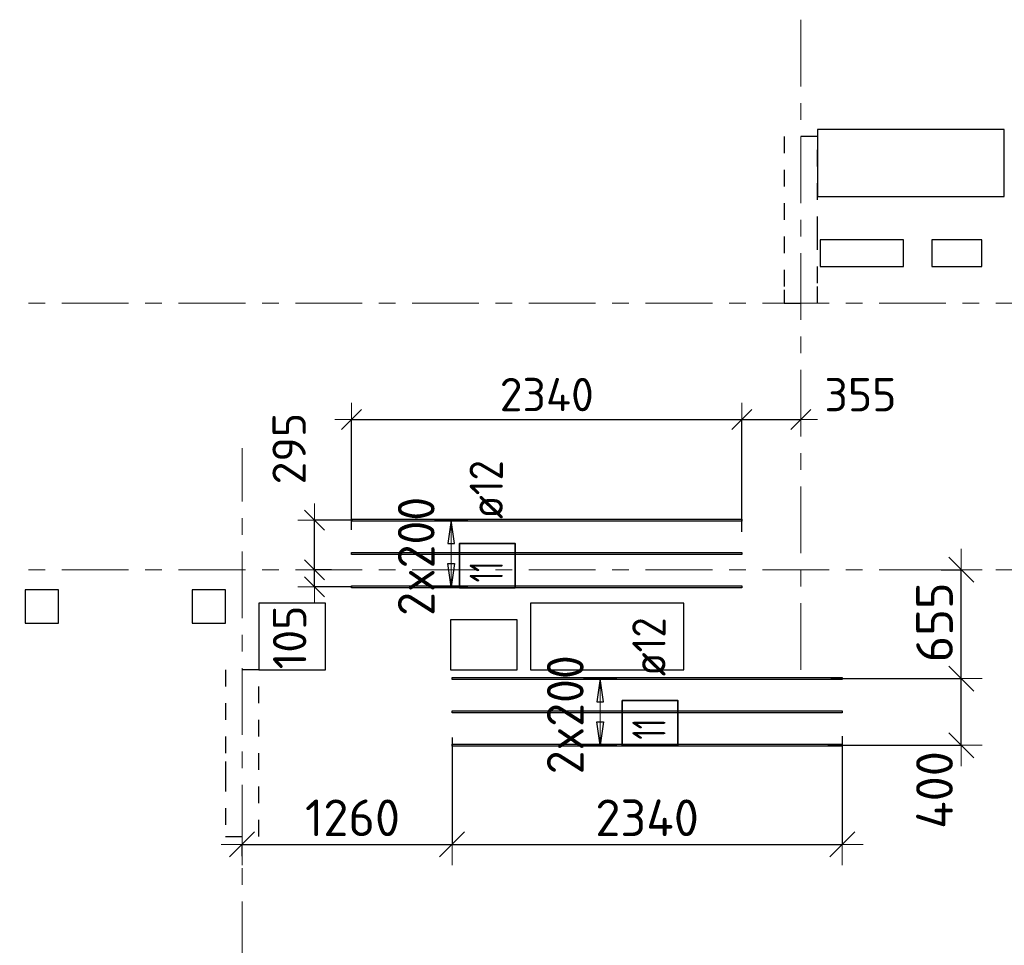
# Model space of a CAD drawing. Header units: metres. Extents: x -38 to 97, y -15 to 21.
# Tile 14 of 229: x 46.82 to 52.72, y 5.15 to 10.7. Entities that reach past the tile are written whole.
import ezdxf

# ---------------------------------------------------------------- set-up
doc = ezdxf.new("R2010")
doc.units = ezdxf.units.M
doc.header["$PDMODE"] = 65
for name, pattern in [('______11', [0.5, 0.4, -0.05, 0, -0.05]), ('______2', [0.0405, 0.03, -0.0105]), ('______5', [1.1, 0.8, -0.1, 0.1, -0.1])]:
    doc.linetypes.add(name, pattern=pattern)
for name, color, linetype, lineweight in [('XR$2$Осевая линия (1)', 7, '______5', 13), ('XR$5$Перекрытие (1)', 7, 'Continuous', 35), ('XR$5$Размерная линия (1)', 7, 'Continuous', 13), ('XR$5$Размерная линия_ общее', 7, 'Continuous', 13)]:
    doc.layers.add(name, color=color, linetype=linetype, lineweight=lineweight)
doc.layers.add('XR$5$Арм.стержн.Доп. Арм верхн.зоны Х', color=7, linetype='Continuous', lineweight=35, true_color=0x8c8cff)
doc.layers.add('XR$7$Стена_ бетон несущ.', color=7, linetype='Continuous', lineweight=70, true_color=0xb4b496)
doc.styles.add('ISOCPEUR', font='txt')
doc.dimstyles.new('DIMSTYLE_3', dxfattribs={"dimtxt": 0.2, "dimasz": 0.2, "dimexe": 0, "dimexo": 0, "dimgap": 0.1, "dimtad": 2, "dimdec": 0, "dimlfac": 1000, "dimrnd": 5, "dimzin": 12, "dimdsep": 46, "dimtxsty": 'ISOCPEUR', "dimblk1": 'ALL_ML_STRICH', "dimblk2": 'ALL_ML_STRICH', "dimsah": 1, "dimcen": 0, "dimclrd": 7, "dimclre": 256, "dimclrt": 7, "dimadec": 0, "dimazin": 0, "dimtfac": 1, "dimtdec": 0, "dimtix": 1, "dimtmove": 2, "dimatfit": 3, "dimfxl": 0, "dimtzin": 0, "dimlwd": 0, "dimlwe": -3, "dimarcsym": 0})
doc.dimstyles.new('DIMSTYLE_36', dxfattribs={"dimtxt": 0.2, "dimasz": 0.2, "dimexe": 0, "dimexo": 0, "dimgap": 0.1, "dimtad": 2, "dimdec": 0, "dimlfac": 1000, "dimrnd": 5, "dimzin": 12, "dimdsep": 46, "dimtxsty": 'ISOCPEUR', "dimblk1": 'ALL_ML_STRICH', "dimblk2": 'ALL_ML_STRICH', "dimsah": 1, "dimcen": 0, "dimclrd": 7, "dimclre": 256, "dimclrt": 7, "dimadec": 0, "dimazin": 0, "dimtfac": 1, "dimtdec": 0, "dimtix": 1, "dimtmove": 2, "dimatfit": 3, "dimfxl": 0, "dimtvp": 1.2, "dimtzin": 0, "dimlwd": 0, "dimlwe": -3, "dimarcsym": 0})
doc.dimstyles.new('DIMSTYLE_39', dxfattribs={"dimtxt": 0.22, "dimasz": 0.25, "dimexe": 0, "dimexo": 0, "dimgap": 0.11, "dimtad": 2, "dimdec": 0, "dimlfac": 1000, "dimrnd": 5, "dimzin": 12, "dimdsep": 46, "dimtxsty": 'ISOCPEUR', "dimblk1": 'ALL_ML_STRICH', "dimblk2": 'ALL_ML_STRICH', "dimsah": 1, "dimcen": 0, "dimclrd": 7, "dimclre": 256, "dimclrt": 7, "dimadec": 0, "dimazin": 0, "dimtfac": 1, "dimtdec": 0, "dimtix": 1, "dimtmove": 2, "dimatfit": 3, "dimfxl": 0, "dimtvp": 1.2, "dimtzin": 0, "dimlwd": 0, "dimlwe": -3, "dimarcsym": 0})
doc.dimstyles.new('DIMSTYLE_40', dxfattribs={"dimtxt": 0.22, "dimasz": 0.25, "dimexe": 0, "dimexo": 0, "dimgap": 0.11, "dimtad": 2, "dimdec": 0, "dimlfac": 1000, "dimrnd": 5, "dimzin": 12, "dimdsep": 46, "dimtxsty": 'ISOCPEUR', "dimblk1": 'ALL_ML_STRICH', "dimblk2": 'ALL_ML_STRICH', "dimsah": 1, "dimcen": 0, "dimclrd": 7, "dimclre": 256, "dimclrt": 7, "dimadec": 0, "dimazin": 0, "dimtfac": 1, "dimtdec": 0, "dimtix": 1, "dimtmove": 2, "dimatfit": 3, "dimfxl": 0, "dimtzin": 0, "dimlwd": 0, "dimlwe": -3, "dimarcsym": 0})
doc.dimstyles.new('DIMSTYLE_41', dxfattribs={"dimtxt": 0.22, "dimasz": 0.25, "dimexe": 0, "dimexo": 0, "dimgap": 0.11, "dimtad": 2, "dimdec": 0, "dimlfac": 1000, "dimrnd": 5, "dimzin": 12, "dimdsep": 46, "dimtxsty": 'ISOCPEUR', "dimblk1": 'ALL_ML_STRICH', "dimblk2": 'ALL_ML_STRICH', "dimsah": 1, "dimcen": 0, "dimclrd": 7, "dimclre": 256, "dimclrt": 7, "dimadec": 0, "dimazin": 0, "dimtfac": 1, "dimtdec": 0, "dimtix": 1, "dimtmove": 2, "dimatfit": 3, "dimfxl": 0, "dimtzin": 0, "dimlwd": 0, "dimlwe": -3, "dimarcsym": 0})

# ---------------------------------------------------------------- blocks, each defined once
blk = doc.blocks.new('ALL_ML_STRICH')
at = {"color": 0, "linetype": 'ByBlock', "lineweight": -2}
for p, q in [((0, -0.5), (0, 0.5)), ((-0.3, -0.3), (0.3, 0.3)), ((-1, 0), (0.5, 0))]:
    blk.add_line(p, q, dxfattribs=at)
blk = doc.blocks.new('*D589')
at = {"layer": 'DEFPOINTS', "color": 7, "linetype": 'Continuous', "lineweight": 13, "transparency": 33554687}
for p in [(48.7063, 7.4), (48.5852, 7.2974), (48.8312, 7.2974)]:
    blk.add_point(p, dxfattribs=at)
at = {"layer": 'XR$5$Размерная линия (1)', "color": 9, "linetype": 'Continuous', "lineweight": -2, "true_color": 0xc7c7c7, "transparency": 33554687}
for p, q in [((48.6863, 7.4), (48.5852, 7.4)), ((48.8112, 7.2974), (48.5852, 7.2974))]:
    blk.add_line(p, q, dxfattribs=at)
at = {"layer": 'XR$5$Размерная линия (1)', "color": 7, "linetype": 'Continuous', "lineweight": -2, "transparency": 33554687}
blk.add_line((48.5852, 7.2974), (48.5852, 7.4), dxfattribs=at)
at = {"layer": 'XR$5$Размерная линия (1)', "color": 7, "linetype": 'Continuous', "lineweight": 13, "transparency": 33554687, "xscale": 0.2, "yscale": 0.2, "zscale": 0.2}
for p, rotation in [((48.5852, 7.4), 90), ((48.5852, 7.2974), 270)]:
    blk.add_blockref('ALL_ML_STRICH', p, dxfattribs=dict(at, rotation=rotation))
at = {"layer": 'XR$5$Размерная линия (1)', "color": 7, "linetype": 'Continuous', "lineweight": 13, "transparency": 33554687, "insert": (48.4354, 6.9937), "char_height": 0.2, "width": 0.6, "attachment_point": 5, "rotation": 90, "style": 'ISOCPEUR'}
blk.add_mtext('\\A1;{105}', dxfattribs=at)
blk = doc.blocks.new('*D590')
at = {"layer": 'DEFPOINTS', "color": 7, "linetype": 'Continuous', "lineweight": 13, "transparency": 33554687}
for p in [(48.8332, 7.6974), (48.5852, 7.4), (48.7063, 7.4)]:
    blk.add_point(p, dxfattribs=at)
at = {"layer": 'XR$5$Размерная линия (1)', "color": 9, "linetype": 'Continuous', "lineweight": -2, "true_color": 0xc7c7c7, "transparency": 33554687}
for p, q in [((48.8132, 7.6974), (48.5852, 7.6974)), ((48.6863, 7.4), (48.5852, 7.4))]:
    blk.add_line(p, q, dxfattribs=at)
at = {"layer": 'XR$5$Размерная линия (1)', "color": 7, "linetype": 'Continuous', "lineweight": -2, "transparency": 33554687}
blk.add_line((48.5852, 7.4), (48.5852, 7.6974), dxfattribs=at)
at = {"layer": 'XR$5$Размерная линия (1)', "color": 7, "linetype": 'Continuous', "lineweight": 13, "transparency": 33554687, "xscale": 0.2, "yscale": 0.2, "zscale": 0.2}
for p, rotation in [((48.5852, 7.6974), 90), ((48.5852, 7.4), 270)]:
    blk.add_blockref('ALL_ML_STRICH', p, dxfattribs=dict(at, rotation=rotation))
at = {"layer": 'XR$5$Размерная линия (1)', "color": 7, "linetype": 'Continuous', "lineweight": 13, "transparency": 33554687, "insert": (48.4323, 8.1266), "char_height": 0.2, "width": 0.6, "attachment_point": 5, "rotation": 90, "style": 'ISOCPEUR'}
blk.add_mtext('\\A1;{295}', dxfattribs=at)
blk = doc.blocks.new('*D591')
at = {"layer": 'DEFPOINTS', "color": 7, "linetype": 'Continuous', "lineweight": 13, "transparency": 33554687}
for p in [(48.8073, 8.3009), (48.8073, 7.6185), (51.1473, 7.6084)]:
    blk.add_point(p, dxfattribs=at)
at = {"layer": 'XR$5$Размерная линия (1)', "color": 9, "linetype": 'Continuous', "lineweight": -2, "true_color": 0xc7c7c7, "transparency": 33554687}
for p, q in [((48.8073, 7.6385), (48.8073, 8.3009)), ((51.1473, 7.6284), (51.1473, 8.3009))]:
    blk.add_line(p, q, dxfattribs=at)
at = {"layer": 'XR$5$Размерная линия (1)', "color": 7, "linetype": 'Continuous', "lineweight": -2, "transparency": 33554687}
blk.add_line((48.8073, 8.3009), (51.1473, 8.3009), dxfattribs=at)
at = {"layer": 'XR$5$Размерная линия (1)', "color": 7, "linetype": 'Continuous', "lineweight": 13, "transparency": 33554687, "xscale": 0.2, "yscale": 0.2, "zscale": 0.2, "rotation": 180}
blk.add_blockref('ALL_ML_STRICH', (48.8073, 8.3009), dxfattribs=at)
at = {"layer": 'XR$5$Размерная линия (1)', "color": 7, "linetype": 'Continuous', "lineweight": 13, "transparency": 33554687, "xscale": 0.2, "yscale": 0.2, "zscale": 0.2}
blk.add_blockref('ALL_ML_STRICH', (51.1473, 8.3009), dxfattribs=at)
at = {"layer": 'XR$5$Размерная линия (1)', "color": 7, "linetype": 'Continuous', "lineweight": 13, "transparency": 33554687, "insert": (49.9773, 8.4509), "char_height": 0.2, "width": 0.8, "attachment_point": 5, "style": 'ISOCPEUR'}
blk.add_mtext('\\A1;{2340}', dxfattribs=at)
blk = doc.blocks.new('*D592')
at = {"layer": 'DEFPOINTS', "color": 7, "linetype": 'Continuous', "lineweight": 13, "transparency": 33554687}
for p in [(51.1473, 8.3009), (51.5, 8.3207), (51.1473, 7.6084)]:
    blk.add_point(p, dxfattribs=at)
at = {"layer": 'XR$5$Размерная линия (1)', "color": 9, "linetype": 'Continuous', "lineweight": -2, "true_color": 0xc7c7c7, "transparency": 33554687}
for p, q in [((51.1473, 7.6284), (51.1473, 8.3009)), ((51.5, 8.3009), (51.5, 8.3009))]:
    blk.add_line(p, q, dxfattribs=at)
at = {"layer": 'XR$5$Размерная линия (1)', "color": 7, "linetype": 'Continuous', "lineweight": -2, "transparency": 33554687}
blk.add_line((51.1473, 8.3009), (51.5, 8.3009), dxfattribs=at)
at = {"layer": 'XR$5$Размерная линия (1)', "color": 7, "linetype": 'Continuous', "lineweight": 13, "transparency": 33554687, "xscale": 0.2, "yscale": 0.2, "zscale": 0.2, "rotation": 180}
blk.add_blockref('ALL_ML_STRICH', (51.1473, 8.3009), dxfattribs=at)
at = {"layer": 'XR$5$Размерная линия (1)', "color": 7, "linetype": 'Continuous', "lineweight": 13, "transparency": 33554687, "xscale": 0.2, "yscale": 0.2, "zscale": 0.2}
blk.add_blockref('ALL_ML_STRICH', (51.5, 8.3009), dxfattribs=at)
at = {"layer": 'XR$5$Размерная линия (1)', "color": 7, "linetype": 'Continuous', "lineweight": 13, "transparency": 33554687, "insert": (51.858, 8.4505), "char_height": 0.2, "width": 0.6, "attachment_point": 5, "style": 'ISOCPEUR'}
blk.add_mtext('\\A1;{355}', dxfattribs=at)
blk = doc.blocks.new('*D597')
at = {"layer": 'DEFPOINTS', "color": 7, "linetype": 'Continuous', "lineweight": 13, "transparency": 33554687}
for p in [(51.6612, 6.747), (51.6433, 6.347), (52.4621, 6.347)]:
    blk.add_point(p, dxfattribs=at)
at = {"layer": 'XR$5$Размерная линия_ общее', "color": 253, "linetype": 'Continuous', "lineweight": -2, "true_color": 0xa0a0a0, "transparency": 33554687}
for p, q in [((51.6812, 6.747), (52.4621, 6.747)), ((51.6633, 6.347), (52.4621, 6.347))]:
    blk.add_line(p, q, dxfattribs=at)
at = {"layer": 'XR$5$Размерная линия_ общее', "color": 7, "linetype": 'Continuous', "lineweight": -2, "transparency": 33554687}
blk.add_line((52.4621, 6.347), (52.4621, 6.747), dxfattribs=at)
at = {"layer": 'XR$5$Размерная линия_ общее', "color": 7, "linetype": 'Continuous', "lineweight": 13, "transparency": 33554687, "xscale": 0.25, "yscale": 0.25, "zscale": 0.25}
for p, rotation in [((52.4621, 6.747), 90), ((52.4621, 6.347), 270)]:
    blk.add_blockref('ALL_ML_STRICH', p, dxfattribs=dict(at, rotation=rotation))
at = {"layer": 'XR$5$Размерная линия_ общее', "color": 7, "linetype": 'Continuous', "lineweight": 13, "transparency": 33554687, "insert": (52.3021, 6.0785), "char_height": 0.22, "width": 0.66, "attachment_point": 5, "rotation": 90, "style": 'ISOCPEUR'}
blk.add_mtext('\\A1;{400}', dxfattribs=at)
blk = doc.blocks.new('*D598')
at = {"layer": 'DEFPOINTS', "color": 7, "linetype": 'Continuous', "lineweight": 13, "transparency": 33554687}
for p in [(52.3226, 7.4), (51.6612, 6.747), (52.4621, 6.747)]:
    blk.add_point(p, dxfattribs=at)
at = {"layer": 'XR$5$Размерная линия_ общее', "color": 253, "linetype": 'Continuous', "lineweight": -2, "true_color": 0xa0a0a0, "transparency": 33554687}
for p, q in [((52.3426, 7.4), (52.4621, 7.4)), ((51.6812, 6.747), (52.4621, 6.747))]:
    blk.add_line(p, q, dxfattribs=at)
at = {"layer": 'XR$5$Размерная линия_ общее', "color": 7, "linetype": 'Continuous', "lineweight": -2, "transparency": 33554687}
blk.add_line((52.4621, 6.747), (52.4621, 7.4), dxfattribs=at)
at = {"layer": 'XR$5$Размерная линия_ общее', "color": 7, "linetype": 'Continuous', "lineweight": 13, "transparency": 33554687, "xscale": 0.25, "yscale": 0.25, "zscale": 0.25}
for p, rotation in [((52.4621, 7.4), 90), ((52.4621, 6.747), 270)]:
    blk.add_blockref('ALL_ML_STRICH', p, dxfattribs=dict(at, rotation=rotation))
at = {"layer": 'XR$5$Размерная линия_ общее', "color": 7, "linetype": 'Continuous', "lineweight": 13, "transparency": 33554687, "insert": (52.3021, 7.0845), "char_height": 0.22, "width": 0.66, "attachment_point": 5, "rotation": 90, "style": 'ISOCPEUR'}
blk.add_mtext('\\A1;{655}', dxfattribs=at)
blk = doc.blocks.new('*D599')
at = {"layer": 'DEFPOINTS', "color": 7, "linetype": 'Continuous', "lineweight": 13, "transparency": 33554687}
for p in [(49.4091, 6.4132), (48.15, 5.7518), (48.15, 5.6624)]:
    blk.add_point(p, dxfattribs=at)
at = {"layer": 'XR$5$Размерная линия_ общее', "color": 253, "linetype": 'Continuous', "lineweight": -2, "true_color": 0xa0a0a0, "transparency": 33554687}
for p, q in [((49.4091, 6.3932), (49.4091, 5.7518)), ((48.15, 5.6824), (48.15, 5.7518))]:
    blk.add_line(p, q, dxfattribs=at)
at = {"layer": 'XR$5$Размерная линия_ общее', "color": 7, "linetype": 'Continuous', "lineweight": -2, "transparency": 33554687}
blk.add_line((48.15, 5.7518), (49.4091, 5.7518), dxfattribs=at)
at = {"layer": 'XR$5$Размерная линия_ общее', "color": 7, "linetype": 'Continuous', "lineweight": 13, "transparency": 33554687, "xscale": 0.25, "yscale": 0.25, "zscale": 0.25, "rotation": 180}
blk.add_blockref('ALL_ML_STRICH', (48.15, 5.7518), dxfattribs=at)
at = {"layer": 'XR$5$Размерная линия_ общее', "color": 7, "linetype": 'Continuous', "lineweight": 13, "transparency": 33554687, "xscale": 0.25, "yscale": 0.25, "zscale": 0.25}
blk.add_blockref('ALL_ML_STRICH', (49.4091, 5.7518), dxfattribs=at)
at = {"layer": 'XR$5$Размерная линия_ общее', "color": 7, "linetype": 'Continuous', "lineweight": 13, "transparency": 33554687, "insert": (48.8125, 5.9118), "char_height": 0.22, "width": 0.88, "attachment_point": 5, "style": 'ISOCPEUR'}
blk.add_mtext('\\A1;{1260}', dxfattribs=at)
blk = doc.blocks.new('*D600')
at = {"layer": 'DEFPOINTS', "color": 7, "linetype": 'Continuous', "lineweight": 13, "transparency": 33554687}
for p in [(49.4091, 6.4132), (51.7491, 6.4221), (49.4091, 5.7518)]:
    blk.add_point(p, dxfattribs=at)
at = {"layer": 'XR$5$Размерная линия_ общее', "color": 253, "linetype": 'Continuous', "lineweight": -2, "true_color": 0xa0a0a0, "transparency": 33554687}
for p, q in [((49.4091, 6.3932), (49.4091, 5.7518)), ((51.7491, 6.4021), (51.7491, 5.7518))]:
    blk.add_line(p, q, dxfattribs=at)
at = {"layer": 'XR$5$Размерная линия_ общее', "color": 7, "linetype": 'Continuous', "lineweight": -2, "transparency": 33554687}
blk.add_line((49.4091, 5.7518), (51.7491, 5.7518), dxfattribs=at)
at = {"layer": 'XR$5$Размерная линия_ общее', "color": 7, "linetype": 'Continuous', "lineweight": 13, "transparency": 33554687, "xscale": 0.25, "yscale": 0.25, "zscale": 0.25, "rotation": 180}
blk.add_blockref('ALL_ML_STRICH', (49.4091, 5.7518), dxfattribs=at)
at = {"layer": 'XR$5$Размерная линия_ общее', "color": 7, "linetype": 'Continuous', "lineweight": 13, "transparency": 33554687, "xscale": 0.25, "yscale": 0.25, "zscale": 0.25}
blk.add_blockref('ALL_ML_STRICH', (51.7491, 5.7518), dxfattribs=at)
at = {"layer": 'XR$5$Размерная линия_ общее', "color": 7, "linetype": 'Continuous', "lineweight": 13, "transparency": 33554687, "insert": (50.5791, 5.9118), "char_height": 0.22, "width": 0.88, "attachment_point": 5, "style": 'ISOCPEUR'}
blk.add_mtext('\\A1;{2340}', dxfattribs=at)

msp = doc.modelspace()

# ---------------------------------------------------------------- linework, layer by layer
at = {"layer": 'XR$2$Осевая линия (1)', "color": 253, "linetype": '______11', "lineweight": 13, "true_color": 0xa0a0a0, "transparency": 33554687}
for p, q in [((51.5, 6.8), (51.5, 19.78)), ((-2.63, 9), (62.6, 9)), ((48.15, -3.39), (48.15, 8.13)), ((-2.63, 7.4), (62.6, 7.4))]:
    msp.add_line(p, q, dxfattribs=at)
at = {"layer": 'XR$5$Арм.стержн.Доп. Арм верхн.зоны Х', "color": 253, "linetype": 'Continuous', "lineweight": -3, "true_color": 0xa0a0a0, "transparency": 33554687}
for p, q in [((49.4045, 7.6974), (49.3045, 7.6974)), ((49.4045, 7.6974), (49.5045, 7.6974)), ((49.4045, 7.2974), (49.3045, 7.2974)), ((49.4045, 7.2974), (49.5045, 7.2974)), ((50.2983, 6.747), (50.1983, 6.747)), ((50.2983, 6.747), (50.3983, 6.747)), ((50.2983, 6.347), (50.1983, 6.347)), ((50.2983, 6.347), (50.3983, 6.347))]:
    msp.add_line(p, q, dxfattribs=at)
at = {"layer": 'XR$5$Арм.стержн.Доп. Арм верхн.зоны Х', "color": 7, "linetype": 'Continuous', "lineweight": 25, "transparency": 33554687}
for p, q in [((49.4045, 7.6974), (49.3845, 7.5574)), ((49.4245, 7.5574), (49.4045, 7.6974)), ((49.3845, 7.5574), (49.4245, 7.5574)), ((49.4045, 7.2974), (49.3845, 7.4374)), ((49.3845, 7.4374), (49.4245, 7.4374)), ((49.4245, 7.4374), (49.4045, 7.2974)), ((50.2983, 6.747), (50.2783, 6.607)), ((50.3183, 6.607), (50.2983, 6.747)), ((50.2783, 6.607), (50.3183, 6.607)), ((50.2983, 6.347), (50.2783, 6.487)), ((50.2783, 6.487), (50.3183, 6.487)), ((50.3183, 6.487), (50.2983, 6.347))]:
    msp.add_line(p, q, dxfattribs=at)
at = {"layer": 'XR$5$Арм.стержн.Доп. Арм верхн.зоны Х', "color": 7, "linetype": 'Continuous', "lineweight": 13, "transparency": 33554687}
for p, q in [((49.4045, 7.6974), (49.4045, 7.6974)), ((49.4045, 7.2974), (49.4045, 7.6974)), ((49.4045, 7.2974), (49.4045, 7.2974)), ((50.2983, 6.747), (50.2983, 6.747)), ((50.2983, 6.347), (50.2983, 6.747)), ((50.2983, 6.347), (50.2983, 6.347))]:
    msp.add_line(p, q, dxfattribs=at)
at = {"layer": 'XR$5$Арм.стержн.Доп. Арм верхн.зоны Х', "color": 34, "linetype": 'Continuous', "lineweight": 25, "transparency": 33554687}
for points in [[(51.1473, 7.6914), (48.8073, 7.6914), (48.8073, 7.7034), (51.1473, 7.7034), (51.1473, 7.6914)], [(51.1473, 7.4914), (48.8073, 7.4914), (48.8073, 7.5034), (51.1473, 7.5034), (51.1473, 7.4914)], [(51.1473, 7.2914), (48.8073, 7.2914), (48.8073, 7.3034), (51.1473, 7.3034), (51.1473, 7.2914)], [(51.7491, 6.741), (49.4091, 6.741), (49.4091, 6.753), (51.7491, 6.753), (51.7491, 6.741)], [(51.7491, 6.541), (49.4091, 6.541), (49.4091, 6.553), (51.7491, 6.553), (51.7491, 6.541)], [(51.7491, 6.341), (49.4091, 6.341), (49.4091, 6.353), (51.7491, 6.353), (51.7491, 6.341)]]:
    msp.add_lwpolyline(points, dxfattribs=at)
at = {"layer": 'XR$5$Арм.стержн.Доп. Арм верхн.зоны Х', "color": 7, "linetype": 'Continuous', "lineweight": 35, "transparency": 33554687}
for points in [[(49.7876, 7.2914), (49.7876, 7.5581), (49.4543, 7.5581), (49.4543, 7.2914), (49.7876, 7.2914)], [(50.7632, 6.3483), (50.7632, 6.6149), (50.4299, 6.6149), (50.4299, 6.3483), (50.7632, 6.3483)]]:
    msp.add_lwpolyline(points, dxfattribs=at)
at = {"layer": 'XR$5$Перекрытие (1)', "color": 7, "linetype": 'Continuous', "lineweight": 25, "transparency": 33554687}
for p, q in [((51.6, 10.0404), (51.6, 9.6404)), ((52.72, 10.0404), (51.6, 10.0404)), ((52.72, 9.6404), (52.72, 10.0404)), ((51.6, 9.6404), (52.72, 9.6404)), ((51.6156, 9.3795), (51.6156, 9.2195)), ((52.1156, 9.3795), (51.6156, 9.3795)), ((52.1156, 9.2195), (52.1156, 9.3795)), ((52.2856, 9.3795), (52.2856, 9.2195)), ((52.5856, 9.3795), (52.2856, 9.3795)), ((52.5856, 9.2195), (52.5856, 9.3795)), ((51.6156, 9.2195), (52.1156, 9.2195)), ((52.2856, 9.2195), (52.5856, 9.2195)), ((47.0502, 7.2803), (46.8502, 7.2802)), ((46.8502, 7.2802), (46.8502, 7.0802)), ((47.0502, 7.0803), (47.0502, 7.2803)), ((48.0502, 7.2803), (47.8502, 7.2802)), ((47.8502, 7.2802), (47.8502, 7.0802)), ((48.0502, 7.0803), (48.0502, 7.2803)), ((48.25, 7.2002), (48.25, 6.8002)), ((48.65, 7.2002), (48.25, 7.2002)), ((48.65, 6.8002), (48.65, 7.2002)), ((49.88, 7.2002), (49.88, 6.8002)), ((50.8, 7.2002), (49.88, 7.2002)), ((50.8, 6.8002), (50.8, 7.2002)), ((49.4, 7.1002), (49.4, 6.8002)), ((49.8, 7.1002), (49.4, 7.1002)), ((49.8, 6.8002), (49.8, 7.1002)), ((46.8502, 7.0802), (47.0502, 7.0803)), ((47.8502, 7.0802), (48.0502, 7.0803)), ((48.25, 6.8002), (48.65, 6.8002)), ((49.4, 6.8002), (49.8, 6.8002)), ((49.88, 6.8002), (50.8, 6.8002))]:
    msp.add_line(p, q, dxfattribs=at)
at = {"layer": 'XR$7$Стена_ бетон несущ.', "color": 253, "linetype": '______2', "lineweight": -3, "true_color": 0xa0a0a0, "transparency": 33554687}
for p, q in [((51.4, 10), (51.4, 9.08)), ((51.6, 10), (51.4, 10)), ((51.6, 9.6201), (51.6, 10)), ((51.6, 9.4201), (51.6, 9.6201)), ((51.6, 9.12), (51.6, 9.4201)), ((51.6, 9), (51.6, 9.12)), ((51.4, 9.08), (51.4, 9)), ((51.4, 9), (51.6, 9)), ((48.25, 6.8), (48.05, 6.8)), ((48.05, 6.8), (48.05, 6.6)), ((48.25, 6.6), (48.25, 6.8)), ((48.05, 6.6), (48.05, 6.25)), ((48.25, 5.8), (48.25, 6.6)), ((48.05, 6.25), (48.05, 6.17)), ((48.05, 6.17), (48.05, 5.8)), ((48.05, 5.8), (48.25, 5.8))]:
    msp.add_line(p, q, dxfattribs=at)

# ---------------------------------------------------------------- texts
at = {"layer": 'XR$5$Арм.стержн.Доп. Арм верхн.зоны Х', "color": 7, "linetype": 'Continuous', "lineweight": 25, "transparency": 33554687, "char_height": 0.2, "attachment_point": 7, "rotation": 90, "style": 'ISOCPEUR'}
for s, insert, width in [('\\W0.89; ø12 ', (49.7143, 7.5914), 0.749105), ('\\W0.62;11', (49.7143, 7.3248), 0.2625), ('\\W0.89; ø12 ', (50.6899, 6.6483), 0.749105), ('\\W0.62;11', (50.6899, 6.3816), 0.2625)]:
    msp.add_mtext(s, dxfattribs=dict(at, insert=insert, width=width))
at = {"layer": 'XR$5$Арм.стержн.Доп. Арм верхн.зоны Х', "color": 7, "linetype": 'Continuous', "lineweight": 13, "transparency": 33554687, "char_height": 0.22, "width": 0.873359, "attachment_point": 7, "rotation": 90, "style": 'ISOCPEUR'}
for insert in [(49.3045, 7.1234), (50.1983, 6.173)]:
    msp.add_mtext('\\W0.95;2x200', dxfattribs=dict(at, insert=insert))

# ---------------------------------------------------------------- dimensions: what is measured, and where the dimension line sits
at = {"layer": 'XR$5$Размерная линия (1)', "color": 7, "linetype": 'Continuous', "lineweight": 13, "transparency": 33554687}
for base, p1, p2, dimstyle, picture, middle in [((51.1473, 8.3009), (48.8073, 7.6385), (51.1473, 7.6284), 'DIMSTYLE_3', '*D591', (49.9773, 8.4509)), ((51.5, 8.3009), (51.1473, 7.6284), (51.5, 8.3009), 'DIMSTYLE_36', '*D592', (51.858, 8.4505))]:
    dim = msp.add_linear_dim(base=base, p1=p1, p2=p2, dimstyle=dimstyle, override={"dimpost": '<>', "dimclrd": 7, "dimclre": 9, "dimclrt": 7, "dimlwd": 0, "dimlwe": 65533}, dxfattribs=at)
    dim.commit()
    dim.dimension.update_dxf_attribs({"geometry": picture, "text_midpoint": middle, "dimtype": 160})
for base, p1, p2, picture, middle in [((48.5852, 7.6974), (48.6863, 7.4), (48.8132, 7.6974), '*D590', (48.4323, 8.1266)), ((48.5852, 7.4), (48.8112, 7.2974), (48.6863, 7.4), '*D589', (48.4354, 6.9937))]:
    dim = msp.add_linear_dim(base=base, p1=p1, p2=p2, angle=90, dimstyle='DIMSTYLE_36', override={"dimpost": '<>', "dimclrd": 7, "dimclre": 9, "dimclrt": 7, "dimlwd": 0, "dimlwe": 65533}, dxfattribs=at)
    dim.commit()
    dim.dimension.update_dxf_attribs({"geometry": picture, "text_midpoint": middle, "dimtype": 160})
at = {"layer": 'XR$5$Размерная линия_ общее', "color": 7, "linetype": 'Continuous', "lineweight": 13, "transparency": 33554687}
for base, p1, p2, dimstyle, picture, middle in [((52.4621, 7.4), (51.6812, 6.747), (52.3426, 7.4), 'DIMSTYLE_40', '*D598', (52.3021, 7.0845)), ((52.4621, 6.747), (51.6633, 6.347), (51.6812, 6.747), 'DIMSTYLE_39', '*D597', (52.3021, 6.0785))]:
    dim = msp.add_linear_dim(base=base, p1=p1, p2=p2, angle=90, dimstyle=dimstyle, override={"dimpost": '<>', "dimclrd": 7, "dimclre": 253, "dimclrt": 7, "dimlwd": 0, "dimlwe": 65533}, dxfattribs=at)
    dim.commit()
    dim.dimension.update_dxf_attribs({"geometry": picture, "text_midpoint": middle, "dimtype": 160})
for base, p1, p2, picture, middle in [((49.4091, 5.7518), (48.15, 5.6824), (49.4091, 6.3932), '*D599', (48.8125, 5.9118)), ((51.7491, 5.7518), (49.4091, 6.3932), (51.7491, 6.4021), '*D600', (50.5791, 5.9118))]:
    dim = msp.add_linear_dim(base=base, p1=p1, p2=p2, dimstyle='DIMSTYLE_41', override={"dimpost": '<>', "dimclrd": 7, "dimclre": 253, "dimclrt": 7, "dimlwd": 0, "dimlwe": 65533}, dxfattribs=at)
    dim.commit()
    dim.dimension.update_dxf_attribs({"geometry": picture, "text_midpoint": middle, "dimtype": 160})

doc.saveas('drawing.dxf')
